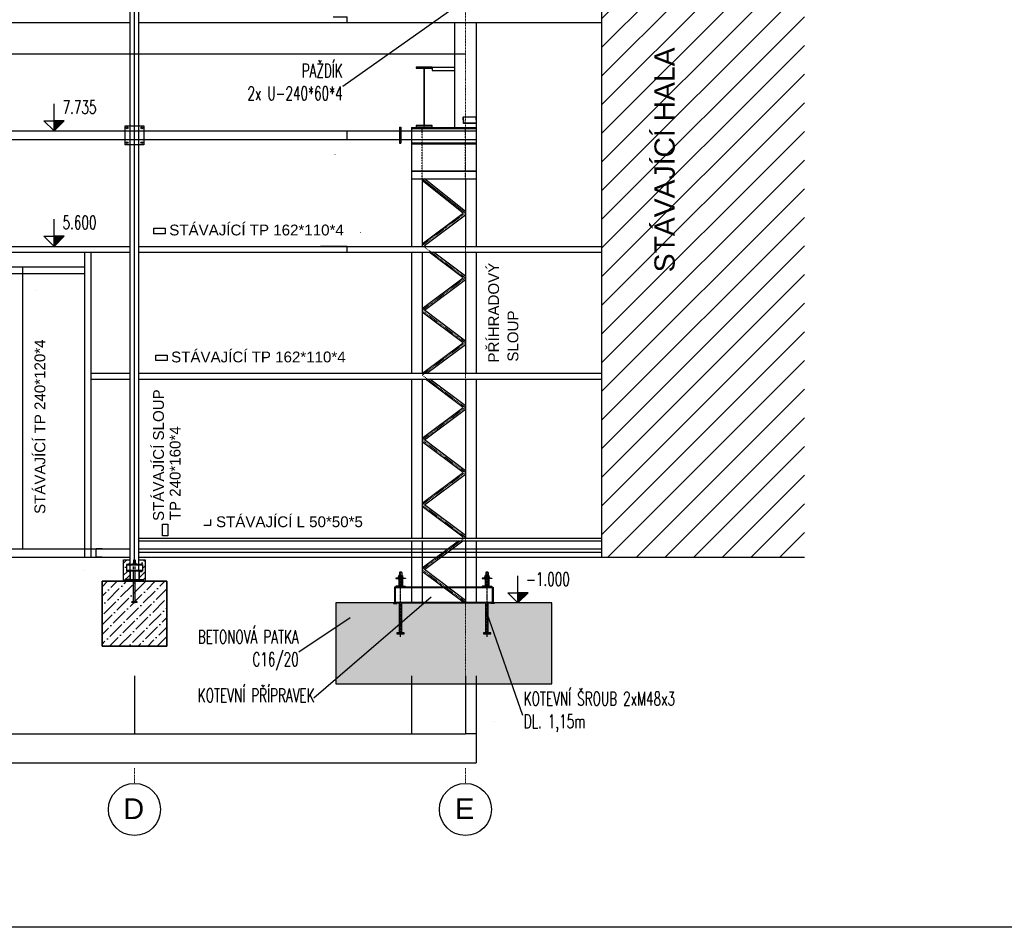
# Model space of a CAD drawing. Header units: millimetres. Extents: x -1190408159 to 361788912, y -2544212749 to 93633750.
# Tile 41 of 69: x 221940 to 239797, y -51822 to -35359. Entities that reach past the tile are written whole.
import ezdxf
from ezdxf.enums import TextEntityAlignment as Align

# ---------------------------------------------------------------- set-up
doc = ezdxf.new("R2010")
doc.units = ezdxf.units.MM
doc.header["$PDSIZE"] = -1
for name, pattern in [('ACAD_ISO04W100', [30.5, 24, -3, 0.5, -3]), ('DASHDOT', [25.4, 12.7, -6.35, 0, -6.35]), ('HIDDEN2', [0.1875, 0.125, -0.0625])]:
    doc.linetypes.add(name, pattern=pattern)
for name, color, linetype in [('3_018MM_ČERCHOVANÁ', 3, 'ACAD_ISO04W100'), ('CKTEXTY_MALE', 6, 'Continuous'), ('CSPROFILY_POHLEDY', 7, 'Continuous'), ('KOTY', 3, 'Continuous'), ('KOTY-VYSKA', 7, 'Continuous'), ('POPIS', 7, 'Continuous'), ('SRAFY', 9, 'Continuous'), ('SUMA', 7, 'Continuous'), ('ŠRAFY', 8, 'Continuous')]:
    doc.layers.add(name, color=color, linetype=linetype)
doc.layers.add('OSY', color=4, linetype='DASHDOT', lineweight=18)
doc.styles.add('100', font='romans.shx', dxfattribs={"width": 0.65, "height": 0.25})
doc.styles.add('50', font='romans.shx', dxfattribs={"width": 0.65, "height": 0.125})
doc.styles.add('ARIAL', font='ARIAL.TTF', dxfattribs={"height": 1000})
doc.styles.add('S2_5', font='ROMANS.shx', dxfattribs={"width": 0.65, "height": 2.5})
doc.dimstyles.new('100', dxfattribs={"dimscale": 0.1, "dimtxt": 1, "dimasz": 1, "dimexe": 1, "dimexo": 5, "dimgap": 1, "dimtad": 1, "dimdec": 0, "dimlfac": 1000, "dimrnd": 1, "dimdsep": 46, "dimtxsty": '100', "dimblk": 'lin_kot', "dimcen": 0, "dimclrd": 256, "dimclre": 256, "dimaunit": 2, "dimadec": 3, "dimazin": 0, "dimtfac": 1, "dimtdec": 0, "dimtix": 1, "dimtmove": 2, "dimatfit": 3, "dimldrblk": 'sip_kot', "dimfxl": 1, "dimtvp": 2.5, "dimtolj": 1, "dimtzin": 0, "dimarcsym": 0})

# ---------------------------------------------------------------- blocks, each defined once
blk = doc.blocks.new('Hex Nut ½ in. -side')
for p, q in [((0, -0.32), (0, 0.32)), ((0.03, 0.22), (0.42, 0.22)), ((0.45, 0.32), (0.45, -0.32)), ((0.03, -0.22), (0.42, -0.22))]:
    blk.add_line(p, q)
for points in [[(0.03, 0.43), (0.42, 0.43)], [(0.42, -0.43), (0.03, -0.43)]]:
    blk.add_lwpolyline(points)
for centre, radius, start, end in [((0.21, 0.32), 0.21, 149.0201, 210.9799), ((0.8, 0), 0.796, 164.2217, 195.7782), ((0.24, 0.32), 0.21, 329.0201, 30.9799), ((-0.35, 0), 0.796, 344.2218, 15.7782), ((0.21, -0.32), 0.21, 149.0201, 210.9799), ((0.24, -0.32), 0.21, 329.0201, 30.9799)]:
    blk.add_arc(centre, radius, start, end)
blk = doc.blocks.new('lin_kot')
at = {"linetype": 'Continuous'}
for q in [(-1, 0), (1, 0)]:
    blk.add_line((0, 0), q, dxfattribs=at)
for points in [[(0, 0), (-1, -1)], [(0, 0), (1, 1)]]:
    blk.add_lwpolyline(points, dxfattribs=at)
blk = doc.blocks.new('*D1382')
at = {"layer": 'Defpoints', "color": 0, "lineweight": 80, "transparency": 16777216}
for p in [(223325, -44958), (223433, -44958), (223433, -45105)]:
    blk.add_point(p, dxfattribs=at)
at = {"layer": 'KOTY', "lineweight": -2, "transparency": 16777216}
for p, q in [((223433, -44958), (223325, -44958)), ((223325, -45105), (223325, -44958)), ((223433, -45105), (223325, -45105))]:
    blk.add_line(p, q, dxfattribs=at)
at = {"layer": 'KOTY', "lineweight": -2, "transparency": 16777216, "xscale": 0.1, "yscale": 0.1, "zscale": 0.1}
for p, rotation in [((223325, -44958), 90), ((223325, -45105), 270)]:
    blk.add_blockref('lin_kot', p, dxfattribs=dict(at, rotation=rotation))
at = {"layer": 'KOTY', "color": 0, "transparency": 16777216, "insert": (223123, -45352), "char_height": 0.25, "attachment_point": 5, "rotation": 90, "style": '100'}
blk.add_mtext('\\A1;147000', dxfattribs=at)
blk = doc.blocks.new('sip_kot')
at = {"linetype": 'Continuous'}
blk.add_lwpolyline([(0, 0, 0, 0.7, 0), (-3, 0, 0.7, 0.7, 0)], format="xyseb", dxfattribs=at)
blk = doc.blocks.new('vys_kota')
at = {"linetype": 'Continuous'}
for p, q in [((0, 0), (0, 5.01)), ((0, 0), (-1.88, 1.88)), ((-1.88, 1.88), (0, 1.88)), ((1.88, 1.88), (0, 1.88)), ((0, 0), (1.88, 1.88))]:
    blk.add_line(p, q, dxfattribs=at)
for points in [[(0, 1.88), (0, 0), (1.88, 1.88)], [(0, 0), (1.88, 1.88), (0, 1.88), (0, 0)]]:
    blk.add_solid(points, dxfattribs=at)
at = {"color": 7, "linetype": 'Continuous', "style": 'S2_5', "width": 0.65}
blk.add_attdef('VYSKA', (1.57, 3.17), '', height=2.5, dxfattribs=at)
blk = doc.blocks.new('*D1398')
at = {"layer": 'Defpoints', "color": 0, "lineweight": 80, "transparency": 16777216}
for p in [(206259, -35978), (230024, -35978), (230024, -35978)]:
    blk.add_point(p, dxfattribs=at)
at = {"layer": 'KOTY', "lineweight": -2, "transparency": 16777216}
for p, q in [((206259, -35978), (206259, -35978)), ((206259, -35978), (230023, -35978)), ((230024, -35978), (230024, -35978))]:
    blk.add_line(p, q, dxfattribs=at)
at = {"layer": 'KOTY', "lineweight": -2, "transparency": 16777216, "xscale": 0.1, "yscale": 0.1, "zscale": 0.1, "rotation": 180}
blk.add_blockref('lin_kot', (206259, -35978), dxfattribs=at)
at = {"layer": 'KOTY', "lineweight": -2, "transparency": 16777216, "xscale": 0.1, "yscale": 0.1, "zscale": 0.1}
blk.add_blockref('lin_kot', (230024, -35978), dxfattribs=at)
at = {"layer": 'KOTY', "color": 0, "transparency": 16777216, "insert": (217635, -35758), "char_height": 0.25, "attachment_point": 5, "style": '100'}
blk.add_mtext('\\A1;23765000', dxfattribs=at)
blk = doc.blocks.new('*D1399')
at = {"layer": 'Defpoints', "color": 0, "lineweight": 80, "transparency": 16777216}
for p in [(206063, -47664), (230220, -47664), (230220, -48839)]:
    blk.add_point(p, dxfattribs=at)
at = {"layer": 'KOTY', "lineweight": -2, "transparency": 16777216}
for p, q in [((206063, -47665), (206063, -48839)), ((230220, -47665), (230220, -48839)), ((206063, -48839), (230219, -48839))]:
    blk.add_line(p, q, dxfattribs=at)
at = {"layer": 'KOTY', "lineweight": -2, "transparency": 16777216, "xscale": 0.1, "yscale": 0.1, "zscale": 0.1, "rotation": 180}
blk.add_blockref('lin_kot', (206063, -48839), dxfattribs=at)
at = {"layer": 'KOTY', "lineweight": -2, "transparency": 16777216, "xscale": 0.1, "yscale": 0.1, "zscale": 0.1}
blk.add_blockref('lin_kot', (230220, -48839), dxfattribs=at)
at = {"layer": 'KOTY', "color": 0, "transparency": 16777216, "insert": (218141, -48838), "char_height": 0.25, "attachment_point": 5, "style": '100'}
blk.add_mtext('\\A1;24157000', dxfattribs=at)
blk = doc.blocks.new('*D1400')
at = {"layer": 'Defpoints', "color": 0, "lineweight": 80, "transparency": 16777216}
for p in [(230024, -47259), (230220, -47259), (230024, -48312)]:
    blk.add_point(p, dxfattribs=at)
at = {"layer": 'KOTY', "lineweight": -2, "transparency": 16777216}
for p, q in [((230024, -47259), (230024, -48312)), ((230220, -47259), (230220, -48312)), ((230219, -48312), (230024, -48312))]:
    blk.add_line(p, q, dxfattribs=at)
at = {"layer": 'KOTY', "lineweight": -2, "transparency": 16777216, "xscale": 0.1, "yscale": 0.1, "zscale": 0.1, "rotation": 180}
blk.add_blockref('lin_kot', (230024, -48312), dxfattribs=at)
at = {"layer": 'KOTY', "lineweight": -2, "transparency": 16777216, "xscale": 0.1, "yscale": 0.1, "zscale": 0.1}
blk.add_blockref('lin_kot', (230220, -48312), dxfattribs=at)
at = {"layer": 'KOTY', "color": 0, "transparency": 16777216, "insert": (230552, -48080), "char_height": 0.25, "attachment_point": 5, "style": '100'}
blk.add_mtext('\\A1;196000', dxfattribs=at)
blk = doc.blocks.new('*D1405')
at = {"layer": 'Defpoints', "color": 0, "lineweight": 80, "transparency": 16777216}
for p in [(221996, -39960), (221996, -39960), (221996, -44958)]:
    blk.add_point(p, dxfattribs=at)
at = {"layer": 'KOTY', "lineweight": -2, "transparency": 16777216}
for p, q in [((221995, -39960), (221996, -39960)), ((221996, -44958), (221996, -39960)), ((221995, -44958), (221996, -44958))]:
    blk.add_line(p, q, dxfattribs=at)
at = {"layer": 'KOTY', "lineweight": -2, "transparency": 16777216, "xscale": 0.1, "yscale": 0.1, "zscale": 0.1}
for p, rotation in [((221996, -39960), 90), ((221996, -44958), 270)]:
    blk.add_blockref('lin_kot', p, dxfattribs=dict(at, rotation=rotation))
at = {"layer": 'KOTY', "color": 0, "transparency": 16777216, "insert": (221996, -42459), "char_height": 0.25, "attachment_point": 5, "rotation": 90, "style": '100'}
blk.add_mtext('\\A1;4998000', dxfattribs=at)
blk = doc.blocks.new('*D1406')
at = {"layer": 'Defpoints', "color": 0, "lineweight": 80, "transparency": 16777216}
for p in [(221516, -39843), (221996, -39843), (221996, -39960)]:
    blk.add_point(p, dxfattribs=at)
at = {"layer": 'KOTY', "lineweight": -2, "transparency": 16777216}
for p, q in [((221516, -39843), (221996, -39843)), ((221995, -39960), (221996, -39960)), ((221996, -39960), (221996, -39843))]:
    blk.add_line(p, q, dxfattribs=at)
at = {"layer": 'KOTY', "lineweight": -2, "transparency": 16777216, "xscale": 0.1, "yscale": 0.1, "zscale": 0.1}
for p, rotation in [((221996, -39843), 90), ((221996, -39960), 270)]:
    blk.add_blockref('lin_kot', p, dxfattribs=dict(at, rotation=rotation))
at = {"layer": 'KOTY', "color": 0, "transparency": 16777216, "insert": (222244, -40271), "char_height": 0.25, "attachment_point": 5, "rotation": 90, "style": '100'}
blk.add_mtext('\\A1;117600', dxfattribs=at)
blk = doc.blocks.new('*D1407')
at = {"layer": 'Defpoints', "color": 0, "lineweight": 80, "transparency": 16777216}
for p in [(227396, -39470), (227396, -39578), (227876, -39470)]:
    blk.add_point(p, dxfattribs=at)
at = {"layer": 'KOTY', "lineweight": -2, "transparency": 16777216}
for p, q in [((227396, -39470), (227876, -39470)), ((227396, -39578), (227876, -39578)), ((227876, -39578), (227876, -39470))]:
    blk.add_line(p, q, dxfattribs=at)
at = {"layer": 'KOTY', "lineweight": -2, "transparency": 16777216, "xscale": 0.1, "yscale": 0.1, "zscale": 0.1}
for p, rotation in [((227876, -39470), 90), ((227876, -39578), 270)]:
    blk.add_blockref('lin_kot', p, dxfattribs=dict(at, rotation=rotation))
at = {"layer": 'KOTY', "color": 0, "transparency": 16777216, "insert": (228122, -39222), "char_height": 0.25, "attachment_point": 5, "rotation": 90, "style": '100'}
blk.add_mtext('\\A1;107800', dxfattribs=at)
blk = doc.blocks.new('*D1408')
at = {"layer": 'Defpoints', "color": 0, "lineweight": 80, "transparency": 16777216}
for p in [(227625, -37378), (227876, -37378), (227625, -37535)]:
    blk.add_point(p, dxfattribs=at)
at = {"layer": 'KOTY', "lineweight": -2, "transparency": 16777216}
for p, q in [((227626, -37378), (227876, -37378)), ((227876, -37535), (227876, -37378)), ((227626, -37535), (227876, -37535))]:
    blk.add_line(p, q, dxfattribs=at)
at = {"layer": 'KOTY', "lineweight": -2, "transparency": 16777216, "xscale": 0.1, "yscale": 0.1, "zscale": 0.1}
for p, rotation in [((227876, -37378), 90), ((227876, -37535), 270)]:
    blk.add_blockref('lin_kot', p, dxfattribs=dict(at, rotation=rotation))
at = {"layer": 'KOTY', "color": 0, "transparency": 16777216, "insert": (227658, -37802), "char_height": 0.25, "attachment_point": 5, "rotation": 90, "style": '100'}
blk.add_mtext('\\A1;156800', dxfattribs=at)
blk = doc.blocks.new('*D1409')
at = {"layer": 'Defpoints', "color": 0, "lineweight": 80, "transparency": 16777216}
for p in [(227625, -35305), (227876, -35305), (227625, -35413)]:
    blk.add_point(p, dxfattribs=at)
at = {"layer": 'KOTY', "lineweight": -2, "transparency": 16777216}
for p, q in [((227626, -35305), (227876, -35305)), ((227876, -35413), (227876, -35305)), ((227626, -35413), (227876, -35413))]:
    blk.add_line(p, q, dxfattribs=at)
at = {"layer": 'KOTY', "lineweight": -2, "transparency": 16777216, "xscale": 0.1, "yscale": 0.1, "zscale": 0.1}
for p, rotation in [((227876, -35305), 90), ((227876, -35413), 270)]:
    blk.add_blockref('lin_kot', p, dxfattribs=dict(at, rotation=rotation))
at = {"layer": 'KOTY', "color": 0, "transparency": 16777216, "insert": (228109, -35035), "char_height": 0.25, "attachment_point": 5, "rotation": 90, "style": '100'}
blk.add_mtext('\\A1;107800', dxfattribs=at)
blk = doc.blocks.new('*D1413')
at = {"layer": 'Defpoints', "color": 0, "lineweight": 80, "transparency": 16777216}
for p in [(218141, -47259), (224021, -47259), (224021, -48312)]:
    blk.add_point(p, dxfattribs=at)
at = {"layer": 'KOTY', "lineweight": -2, "transparency": 16777216}
for p, q in [((218141, -47259), (218141, -48312)), ((224021, -47259), (224021, -48312)), ((218141, -48312), (224021, -48312))]:
    blk.add_line(p, q, dxfattribs=at)
at = {"layer": 'KOTY', "lineweight": -2, "transparency": 16777216, "xscale": 0.1, "yscale": 0.1, "zscale": 0.1, "rotation": 180}
blk.add_blockref('lin_kot', (218141, -48312), dxfattribs=at)
at = {"layer": 'KOTY', "lineweight": -2, "transparency": 16777216, "xscale": 0.1, "yscale": 0.1, "zscale": 0.1}
blk.add_blockref('lin_kot', (224021, -48312), dxfattribs=at)
at = {"layer": 'KOTY', "color": 0, "transparency": 16777216, "insert": (221081, -48311), "char_height": 0.25, "attachment_point": 5, "style": '100'}
blk.add_mtext('\\A1;5880000', dxfattribs=at)
blk = doc.blocks.new('*D1414')
at = {"layer": 'Defpoints', "color": 0, "lineweight": 80, "transparency": 16777216}
for p in [(224021, -47259), (229044, -47259), (229044, -48312)]:
    blk.add_point(p, dxfattribs=at)
at = {"layer": 'KOTY', "lineweight": -2, "transparency": 16777216}
for p, q in [((224021, -47259), (224021, -48312)), ((229044, -47259), (229044, -48312)), ((224021, -48312), (229043, -48312))]:
    blk.add_line(p, q, dxfattribs=at)
at = {"layer": 'KOTY', "lineweight": -2, "transparency": 16777216, "xscale": 0.1, "yscale": 0.1, "zscale": 0.1, "rotation": 180}
blk.add_blockref('lin_kot', (224021, -48312), dxfattribs=at)
at = {"layer": 'KOTY', "lineweight": -2, "transparency": 16777216, "xscale": 0.1, "yscale": 0.1, "zscale": 0.1}
blk.add_blockref('lin_kot', (229044, -48312), dxfattribs=at)
at = {"layer": 'KOTY', "color": 0, "transparency": 16777216, "insert": (226532, -48311), "char_height": 0.25, "attachment_point": 5, "style": '100'}
blk.add_mtext('\\A1;5022500', dxfattribs=at)
blk = doc.blocks.new('*D1415')
at = {"layer": 'Defpoints', "color": 0, "lineweight": 80, "transparency": 16777216}
for p in [(229044, -47259), (230024, -47259), (230024, -48312)]:
    blk.add_point(p, dxfattribs=at)
at = {"layer": 'KOTY', "lineweight": -2, "transparency": 16777216}
for p, q in [((229044, -47259), (229044, -48312)), ((230024, -47259), (230024, -48312)), ((229044, -48312), (230023, -48312))]:
    blk.add_line(p, q, dxfattribs=at)
at = {"layer": 'KOTY', "lineweight": -2, "transparency": 16777216, "xscale": 0.1, "yscale": 0.1, "zscale": 0.1, "rotation": 180}
blk.add_blockref('lin_kot', (229044, -48312), dxfattribs=at)
at = {"layer": 'KOTY', "lineweight": -2, "transparency": 16777216, "xscale": 0.1, "yscale": 0.1, "zscale": 0.1}
blk.add_blockref('lin_kot', (230024, -48312), dxfattribs=at)
at = {"layer": 'KOTY', "color": 0, "transparency": 16777216, "insert": (229534, -48311), "char_height": 0.25, "attachment_point": 5, "style": '100'}
blk.add_mtext('\\A1;980000', dxfattribs=at)
blk = doc.blocks.new('A$C7C5A5B29')
at = {"layer": 'SUMA'}
for p, q in [((0.111, 0), (-0.111, 0)), ((-0.12, -0.06), (-0.12, -0.009)), ((-0.116, -0.06), (-0.12, -0.06)), ((-0.116, -0.06), (-0.116, -0.009)), ((0.111, -0.004), (-0.111, -0.004)), ((0.116, -0.06), (0.116, -0.009)), ((0.12, -0.06), (0.116, -0.06)), ((0.12, -0.06), (0.12, -0.009))]:
    blk.add_line(p, q, dxfattribs=at)
for centre, radius, start, end in [((-0.111, -0.009), 0.009, 90, 180), ((0.111, -0.009), 0.009, 0, 90), ((-0.111, -0.009), 0.005, 90, 180), ((0.111, -0.009), 0.005, 0, 90)]:
    blk.add_arc(centre, radius, start, end, dxfattribs=at)

msp = doc.modelspace()

# ---------------------------------------------------------------- hatches: boundary and pattern name
at = {"layer": 'KOTY'}
h = msp.add_hatch(dxfattribs=at)
h.set_pattern_fill('ANSI31', color=8, scale=2940, style=0)
h.set_pattern_definition([(45, (202019.9, -5010.6), (-259.8617, 259.8617), [])])
h.paths.add_polyline_path([(232493.15375, -30548.33548), (236170.19866, -30361.20653), (236170.19866, -45105.18039), (232493.15375, -45105.18039)])
h.paths.add_polyline_path([(233199.52222, -32233.03298), (235976.18888, -32233.03298), (235976.18888, -33463.86632), (233199.52222, -33463.86632)], flags=24)
h.paths.add_polyline_path([(230903.24149, -33370.57797), (233361.40816, -33370.57797), (233361.40816, -34216.4113), (230903.24149, -34216.4113)], flags=9)
h.paths.add_polyline_path([(233941.83847, -40059.03009), (233941.83847, -35745.16668), (233242.05931, -35745.16668), (233242.05931, -40059.03009)], flags=24)
at = {"layer": 'ŠRAFY'}
h = msp.add_hatch(dxfattribs=at)
h.set_pattern_fill('ANSI35', color=8, scale=24.5, style=0)
h.set_pattern_definition([(45, (130598.67, -107638.57), (-110.00814, 110.00814), []), (45, (130708.67, -107638.57), (-110.00814, 110.00814), [194.46875, -38.89375, 0, -38.89375])])
h.paths.add_polyline_path([(224217.0538, -45154.18039), (224099.45384, -45154.18039), (224099.45386, -45242.38039), (224168.0538, -45242.38039), (224168.0538, -45359.98039), (224162.1738, -45359.98039), (224162.1738, -45361.97228, -0.3853135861), (224159.08509, -45365.38526), (224111.85493, -45370.10827, 0.3853135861), (224104.3538, -45378.39693), (224104.3538, -45498.36384, 0.3853135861), (224111.85493, -45506.6525), (224159.08509, -45511.37552, -0.3853135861), (224162.1738, -45514.78849), (224162.1738, -45516.78039), (224176.8738, -45516.78039), (224177.8538, -45516.78039), (224177.8538, -45526.58039), (224021.0538, -45526.58039), (224021.0538, -45546.18039), (224217.0538, -45546.18039)])
h.paths.add_polyline_path([(223942.65384, -45154.18039), (223825.0538, -45154.18039), (223825.0538, -45546.18039), (224021.0538, -45546.18039), (224021.0538, -45526.58039), (223864.2538, -45526.58039), (223864.2538, -45516.78039), (223879.9338, -45516.78039), (223879.9338, -45514.78849, -0.3853135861), (223883.0225, -45511.37552), (223930.25266, -45506.6525, 0.3853135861), (223937.7538, -45498.36384), (223937.7538, -45378.39693, 0.3853135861), (223930.25266, -45370.10827), (223883.0225, -45365.38526, -0.3853135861), (223879.9338, -45361.97228), (223879.9338, -45359.98039), (223874.0538, -45359.98039), (223874.0538, -45242.38039), (223942.65386, -45242.38039)])
h = msp.add_hatch(dxfattribs=at)
h.set_pattern_fill('ANSI36', color=256, scale=980, style=0)
h.set_pattern_definition([(45, (252980.13, -5010.59), (64.96544, 238.2066), [306.25, -61.25, 0, -61.25])])
h.paths.add_polyline_path([(223433.0538, -45546.18039), (224609.0538, -45546.18039), (224609.0538, -46722.18039), (223433.0538, -46722.18039)])
h = msp.add_hatch(dxfattribs=at)
h.set_pattern_fill('ANSI36', color=256, scale=980, style=0)
h.set_pattern_definition([(45, (202019.91, -5010.59), (64.96544, 238.2066), [306.25, -61.25, 0, -61.25])])
h.paths.add_polyline_path([(208610.55375, -47408.18039), (204690.55375, -47408.18039), (204690.55375, -45938.18039), (208610.55375, -45938.18039)])
h.paths.add_polyline_path([(227671.55375, -47408.18039), (231591.55375, -47408.18039), (231591.55375, -45938.18039), (227671.55375, -45938.18039)])
h.paths.add_polyline_path([(206889.11872, -46485.29331), (208232.53538, -46485.29331), (208232.53538, -47377.79331), (206889.11872, -47377.79331)], flags=24)

# ---------------------------------------------------------------- linework, layer by layer
for p, q in [((232493.15375, -30548.33548), (232493.15375, -45105.18039)), ((223942.65375, -45352.14039), (223942.65375, -31801.84117)), ((224021.05375, -45242.38039), (224021.05375, -31801.84117)), ((224099.45375, -45352.14039), (224099.45375, -31801.84117)), ((218219.45375, -35412.98039), (223942.65375, -35412.98039)), ((224099.45375, -35412.98039), (232493.15375, -35412.98039)), ((229827.55375, -35412.98039), (229827.55375, -37314.18039)), ((230219.55375, -35412.98039), (230219.55375, -39470.18039)), ((228830.2694, -37311.42343), (228849.8694, -37311.42343)), ((229043.55375, -37314.18039), (230219.55375, -37314.18039)), ((229043.55375, -37314.18039), (229043.55375, -39470.18039)), ((206062.55375, -37377.88039), (228830.2694, -37377.88039)), ((228849.8694, -37377.88039), (230219.55375, -37377.88039)), ((206062.55375, -37534.68039), (228830.2694, -37534.68039)), ((228830.2694, -37600.4886), (228849.8694, -37600.4886)), ((228849.8694, -37534.68039), (230219.55375, -37534.68039)), ((229239.55375, -38245.18039), (229239.55375, -39470.18039)), ((230023.55375, -38245.18039), (230023.55375, -39470.18039)), ((218219.45375, -39470.18039), (223942.65375, -39470.18039)), ((218219.45375, -39577.98039), (223942.65375, -39577.98039)), ((223119.45375, -45105.18039), (223119.45375, -39577.98039)), ((223237.05375, -45105.18039), (223237.05375, -39577.98039)), ((224099.45375, -39470.18039), (232493.15375, -39470.18039)), ((224099.45375, -39577.98039), (232493.15375, -39577.98039)), ((229043.55375, -39577.98039), (229043.55375, -41773.18039)), ((229239.55375, -39577.98039), (229239.55375, -41773.18039)), ((230023.55375, -39577.98039), (230023.55375, -41773.18039)), ((230219.55375, -39577.98039), (230219.55375, -41773.18039)), ((218219.45375, -39842.58039), (223119.45375, -39842.58039)), ((218219.45375, -39960.18039), (223119.45375, -39960.18039)), ((223237.05375, -41773.18039), (223942.65375, -41773.18039)), ((224099.45375, -41773.18039), (229822.65375, -41773.18039)), ((228627.05375, -41773.18039), (232493.15375, -41773.18039)), ((223237.05375, -41880.98039), (223942.65375, -41880.98039)), ((224099.45375, -41880.98039), (229822.65375, -41880.98039)), ((228627.05375, -41880.98039), (232493.15375, -41880.98039)), ((229043.55375, -41880.98039), (229043.55375, -44762.18039)), ((229239.55375, -41880.98039), (229239.55375, -44762.18039)), ((230023.55375, -41880.98039), (230023.55375, -44762.18039)), ((230219.55375, -41880.98039), (230219.55375, -44762.18039)), ((224099.45375, -44762.18039), (229822.65375, -44762.18039)), ((224099.45375, -44811.18039), (229822.65375, -44811.18039)), ((228627.05375, -44762.18039), (232493.15375, -44762.18039)), ((228627.05375, -44811.18039), (232493.15375, -44811.18039)), ((229043.55375, -44811.18039), (229043.55375, -45938.18039)), ((229239.55375, -44811.18039), (229239.55375, -45938.18039)), ((230023.55375, -44811.18039), (230023.55375, -45938.18039)), ((230219.55375, -44811.18039), (230219.55375, -45938.18039)), ((218219.45375, -45105.18039), (223942.65375, -45105.18039)), ((224099.45375, -45016.98039), (232493.15375, -45016.98039)), ((224099.45375, -45105.18039), (236170.19866, -45105.18039)), ((229043.55375, -45644.18039), (230219.55375, -45644.18039))]:
    msp.add_line(p, q)
at = {"color": 5}
for p, q in [((218219.45375, -44958.18039), (223942.65375, -44958.18039)), ((224099.45375, -44958.18039), (232493.15375, -44958.18039))]:
    msp.add_line(p, q, dxfattribs=at)
for points in [[(223849.54884, -37284.78039), (224192.54884, -37284.78039), (224192.54884, -37627.78039), (223849.54884, -37627.78039), (223849.54884, -37284.78039)], [(228830.2694, -37311.42343), (228830.2694, -37600.4886)], [(228840.0694, -37311.42343), (228840.0694, -37600.4886)], [(228849.8694, -37311.42343), (228849.8694, -37600.4886)], [(229239.55375, -39423.87539), (229983.43327, -38865.96575), (229239.55375, -38276.44124)], [(230023.55375, -38835.23954), (229278.99962, -38245.18039)], [(229301.29375, -39470.18039), (229280.38709, -39454.50039), (230023.55375, -38897.12539)], [(229239.55375, -40599.87539), (229982.72042, -40042.50039), (229363.36042, -39577.98039)], [(230023.55375, -40011.87539), (229445.02709, -39577.98039)], [(230023.55375, -41187.87539), (229280.38709, -40630.50039), (230023.55375, -40073.12539)], [(229243.14709, -41773.18039), (229982.72042, -41218.50039), (229239.55375, -40661.12539)], [(229324.81375, -41773.18039), (230023.55375, -41249.12539)], [(229239.55375, -42951.87539), (229982.72042, -42394.50039), (229298.02709, -41880.98039)], [(230023.55375, -42363.87539), (229379.69375, -41880.98039)], [(230023.55375, -43539.87539), (229280.38709, -42982.50039), (230023.55375, -42425.12539)], [(229239.55375, -44127.87539), (229982.72042, -43570.50039), (229239.55375, -43013.12539)], [(230023.55375, -44715.87539), (229280.38709, -44158.50039), (230023.55375, -43601.12539)], [(229961.81375, -44762.18039), (229982.72042, -44746.50039), (229239.55375, -44189.12539)], [(229239.55375, -45303.87539), (229896.48042, -44811.18039)], [(230023.55375, -45891.87539), (229280.38709, -45334.50039), (229978.14709, -44811.18039)], [(230003.62709, -45938.18039), (229239.55375, -45365.12539)], [(223433.0538, -45546.18039), (224609.0538, -45546.18039), (224609.0538, -46722.18039), (223433.0538, -46722.18039), (223433.0538, -45546.18039)]]:
    msp.add_lwpolyline(points)
for points in [[(228823.05375, -45487.38039), (228759.35375, -45487.38039), (228759.35375, -45490.14595, 0.391021), (228764.31353, -45495.51929), (228802.17583, -45498.54847, -0.391021), (228815.70375, -45513.20143), (228815.70375, -45618.35935, -0.391021), (228802.17583, -45633.01231), (228764.31353, -45636.04149, 0.391021), (228759.35375, -45641.41483), (228759.35375, -45644.18039), (228823.05375, -45644.18039)], [(228872.05375, -45487.38039), (228935.75375, -45487.38039), (228935.75375, -45490.14595, -0.391021), (228930.79397, -45495.51929), (228892.93167, -45498.54847, 0.391021), (228879.40375, -45513.20143), (228879.40375, -45618.35935, 0.391021), (228892.93167, -45633.01231), (228930.79397, -45636.04149, -0.391021), (228935.75375, -45641.41483), (228935.75375, -45644.18039), (228872.05375, -45644.18039)], [(230391.05375, -45487.38039), (230327.35375, -45487.38039), (230327.35375, -45490.14595, 0.391021), (230332.31353, -45495.51929), (230370.17583, -45498.54847, -0.391021), (230383.70375, -45513.20143), (230383.70375, -45618.35935, -0.391021), (230370.17583, -45633.01231), (230332.31353, -45636.04149, 0.391021), (230327.35375, -45641.41483), (230327.35375, -45644.18039), (230391.05375, -45644.18039)], [(230440.05375, -45487.38039), (230503.75375, -45487.38039), (230503.75375, -45490.14595, -0.391021), (230498.79397, -45495.51929), (230460.93167, -45498.54847, 0.391021), (230447.40375, -45513.20143), (230447.40375, -45618.35935, 0.391021), (230460.93167, -45633.01231), (230498.79397, -45636.04149, -0.391021), (230503.75375, -45641.41483), (230503.75375, -45644.18039), (230440.05375, -45644.18039)]]:
    msp.add_lwpolyline(points, format="xyb", close=True)
for centre in [(223887.46411, -37322.69566), (224154.63357, -37322.69566), (223887.46411, -37589.86511), (224154.63357, -37589.86511)]:
    msp.add_circle(centre, 16.80536)
at = {"layer": '3_018MM_ČERCHOVANÁ', "ltscale": 2}
for p, q in [((228847.55375, -46555.98256), (228847.55375, -45379.58039)), ((230415.55375, -46555.98256), (230415.55375, -45379.58039))]:
    msp.add_line(p, q, dxfattribs=at)
at = {"layer": 'CKTEXTY_MALE', "color": 7}
for centre in [(224021.05375, -49683.46731), (230023.55375, -49683.46731)]:
    msp.add_circle(centre, 472.00082, dxfattribs=at)
at = {"layer": 'CSPROFILY_POHLEDY'}
for p, q in [((229043.55375, -37314.18039), (230219.55375, -37314.18039)), ((229043.55375, -37314.18039), (229043.55375, -37608.18039)), ((230219.55375, -37314.18039), (230219.55375, -37608.18039)), ((229043.55375, -37329.86039), (230219.55375, -37329.86039)), ((229043.55375, -37592.50039), (230219.55375, -37592.50039)), ((229043.55375, -37608.18039), (230219.55375, -37608.18039)), ((229043.55375, -38098.18039), (230219.55375, -38098.18039)), ((229043.55375, -38107.98039), (230219.55375, -38107.98039)), ((229043.55375, -38245.18039), (230219.55375, -38245.18039)), ((228737.79375, -45659.86039), (230513.55375, -45659.86039)), ((228749.55375, -45644.18039), (230513.55375, -45644.18039)), ((228749.55375, -45644.18039), (228749.55375, -45938.18039)), ((230513.55375, -45644.18039), (230513.55375, -45938.18039)), ((228749.55375, -45922.50039), (230513.55375, -45922.50039)), ((228749.55375, -45938.18039), (230513.55375, -45938.18039))]:
    msp.add_line(p, q, dxfattribs=at)
at = {"layer": 'CSPROFILY_POHLEDY', "linetype": 'HIDDEN2'}
for p, q in [((229239.55375, -38245.18039), (229239.55375, -37329.86039)), ((230023.55375, -38245.18039), (230023.55375, -37329.86039))]:
    msp.add_line(p, q, dxfattribs=at)
at = {"layer": 'KOTY'}
for p, q in [((229422.67946, -36221.73928), (229827.55375, -36221.73928)), ((229422.67946, -36241.33928), (229422.67946, -36280.53928)), ((229422.67946, -36280.53928), (229827.55375, -36280.53928))]:
    msp.add_line(p, q, dxfattribs=at)
at = {"layer": 'KOTY', "color": 5}
msp.add_lwpolyline([(197334.27297, -25311.48867), (294147.89391, -25311.48867), (294147.89391, -51821.74552), (197334.27297, -51821.74552)], close=True, dxfattribs=at)
at = {"layer": 'KOTY', "color": 2}
for points in [[(224372.31597, -39142.91379), (224579.83714, -39142.91379), (224579.83714, -39240.50923), (224372.31597, -39240.50923)], [(224406.28857, -41445.91379), (224613.80975, -41445.91379), (224613.80975, -41543.50923), (224406.28857, -41543.50923)], [(224531.53463, -44719.1218), (224531.53463, -44511.60062), (224629.13008, -44511.60062), (224629.13008, -44719.1218)]]:
    msp.add_lwpolyline(points, close=True, dxfattribs=at)
msp.add_lwpolyline([(225399.80316, -44422.57232), (225399.80316, -44532.14973), (225280.54809, -44532.14973)], dxfattribs=at)
at = {"layer": 'OSY', "ltscale": 0.3}
msp.add_line((230023.55375, -32054.03039), (230023.55375, -47665.57983), dxfattribs=at)
at = {"layer": 'OSY'}
for p, q in [((224021.05375, -48932.18335), (224021.05375, -49211.46649)), ((230023.55375, -48932.18335), (230023.55375, -49211.46649))]:
    msp.add_line(p, q, dxfattribs=at)
at = {"layer": 'OSY', "ltscale": 0.3}
msp.add_lwpolyline([(230023.55375, -45922.50039), (229239.55375, -45334.50039), (230023.55375, -44746.50039), (229239.55375, -44158.50039), (230023.55375, -43570.50039), (229239.55375, -42982.50039), (230023.55375, -42394.50039), (229239.55375, -41806.50039), (230023.55375, -41218.50039), (229239.55375, -40630.50039), (230023.55375, -40042.50039), (229239.55375, -39454.50039), (230023.55375, -38866.50039), (229239.55375, -38245.18039)], dxfattribs=at)
at = {"layer": 'SRAFY'}
for points in [[(229128.67946, -36241.33928), (229422.67946, -36241.33928), (229422.67946, -36221.73928), (229128.67946, -36221.73928)], [(229270.77946, -37280.13928), (229280.57946, -37280.13928), (229280.57946, -36241.33928), (229270.77946, -36241.33928)], [(229128.67946, -37299.73928), (229422.67946, -37299.73928), (229422.67946, -37280.13928), (229128.67946, -37280.13928)]]:
    msp.add_lwpolyline(points, close=True, dxfattribs=at)
at = {"layer": 'SUMA'}
for p, q in [((224013.2138, -45154.18039), (224006.3538, -45161.04039)), ((224006.3538, -45161.04039), (224006.3538, -45212.98039)), ((224035.7538, -45161.04039), (224006.3538, -45161.04039)), ((224028.8938, -45154.18039), (224013.2138, -45154.18039)), ((224028.8938, -45154.18039), (224035.7538, -45161.04039)), ((224035.7538, -45161.04039), (224035.7538, -45212.98039)), ((224168.0538, -45242.38039), (223874.0538, -45242.38039)), ((223874.0538, -45242.38039), (223874.0538, -45359.98039)), ((224168.0538, -45250.22039), (223874.0538, -45250.22039)), ((224168.0538, -45352.14039), (223874.0538, -45352.14039)), ((223993.6138, -45238.46039), (224021.0538, -45238.46039)), ((223993.6138, -45238.46039), (223993.6138, -45242.38039)), ((223999.9838, -45212.98039), (223995.0838, -45214.94039)), ((223995.0838, -45214.94039), (223995.0838, -45225.72039)), ((223995.0838, -45236.50039), (223995.0838, -45225.72039)), ((223999.9838, -45238.46039), (223995.0838, -45236.50039)), ((224003.1688, -45212.98039), (223999.9838, -45212.98039)), ((224003.1688, -45238.46039), (223999.9838, -45238.46039)), ((224003.1688, -45212.98039), (224008.0688, -45214.94039)), ((224012.9688, -45212.98039), (224003.1688, -45212.98039)), ((224003.1688, -45238.46039), (224008.0688, -45236.50039)), ((224012.9688, -45238.46039), (224003.1688, -45238.46039)), ((224035.7538, -45242.38039), (224006.3538, -45242.38039)), ((224035.7538, -45242.38039), (224006.3538, -45242.38039)), ((224035.7538, -45242.38039), (224006.3538, -45242.38039)), ((224006.3538, -45326.04221), (224006.3538, -45275.19362)), ((224012.9688, -45212.98039), (224008.0688, -45214.94039)), ((224008.0688, -45214.94039), (224008.0688, -45225.72039)), ((224008.0688, -45236.50039), (224008.0688, -45225.72039)), ((224012.9688, -45238.46039), (224008.0688, -45236.50039)), ((224029.1388, -45212.98039), (224012.9688, -45212.98039)), ((224029.1388, -45238.46039), (224012.9688, -45238.46039)), ((224048.4938, -45238.46039), (224021.0538, -45238.46039)), ((224038.9388, -45212.98039), (224029.1388, -45212.98039)), ((224029.1388, -45212.98039), (224034.0388, -45214.94039)), ((224029.1388, -45238.46039), (224034.0388, -45236.50039)), ((224038.9388, -45238.46039), (224029.1388, -45238.46039)), ((224038.9388, -45212.98039), (224034.0388, -45214.94039)), ((224034.0388, -45214.94039), (224034.0388, -45225.72039)), ((224034.0388, -45236.50039), (224034.0388, -45225.72039)), ((224038.9388, -45238.46039), (224034.0388, -45236.50039)), ((224035.7538, -45326.04221), (224035.7538, -45275.19362)), ((224042.1238, -45212.98039), (224038.9388, -45212.98039)), ((224042.1238, -45238.46039), (224038.9388, -45238.46039)), ((224042.1238, -45212.98039), (224047.0238, -45214.94039)), ((224042.1238, -45238.46039), (224047.0238, -45236.50039)), ((224047.0238, -45214.94039), (224047.0238, -45225.72039)), ((224047.0238, -45236.50039), (224047.0238, -45225.72039)), ((224048.4938, -45238.46039), (224048.4938, -45242.38039)), ((224168.0538, -45242.38039), (224168.0538, -45359.98039)), ((224177.8538, -45516.78039), (223864.2538, -45516.78039)), ((223864.2538, -45516.78039), (223864.2538, -45526.58039)), ((224177.8538, -45526.58039), (223864.2538, -45526.58039)), ((223927.9538, -45516.78039), (223865.2338, -45516.78039)), ((224168.0538, -45359.98039), (223874.0538, -45359.98039)), ((223942.6538, -45359.98039), (223879.9338, -45359.98039)), ((223879.9338, -45359.98039), (223879.9338, -45361.97228)), ((223879.9338, -45516.78039), (223879.9338, -45514.78849)), ((223930.25266, -45370.10827), (223883.0225, -45365.38526)), ((223930.25266, -45506.6525), (223883.0225, -45511.37552)), ((224133.7538, -45359.98039), (223908.3538, -45359.98039)), ((223937.7538, -45378.39693), (223937.7538, -45498.36384)), ((223942.6538, -45359.98039), (223942.6538, -45516.78039)), ((223942.6538, -45359.98039), (223942.6538, -45516.78039)), ((224006.3538, -45516.78039), (224006.3538, -45359.98039)), ((224006.3538, -45918.58039), (224006.3538, -45526.58039)), ((224035.7538, -45516.78039), (224035.7538, -45359.98039)), ((224035.7538, -45918.58039), (224035.7538, -45526.58039)), ((224099.4538, -45359.98039), (224162.1738, -45359.98039)), ((224099.4538, -45359.98039), (224099.4538, -45516.78039)), ((224099.4538, -45359.98039), (224099.4538, -45516.78039)), ((224104.3538, -45378.39693), (224104.3538, -45498.36384)), ((224111.85493, -45370.10827), (224159.08509, -45365.38526)), ((224111.85493, -45506.6525), (224159.08509, -45511.37552)), ((224114.1538, -45516.78039), (224176.8738, -45516.78039)), ((224162.1738, -45359.98039), (224162.1738, -45361.97228)), ((224162.1738, -45516.78039), (224162.1738, -45514.78849)), ((224177.8538, -45516.78039), (224177.8538, -45526.58039)), ((228833.83375, -45379.58039), (228826.97375, -45386.44039)), ((228868.13375, -45386.44039), (228826.97375, -45386.44039)), ((228826.97375, -45386.44039), (228826.97375, -45439.60067)), ((228826.97375, -45487.38039), (228826.97375, -45644.18039)), ((228861.27375, -45379.58039), (228833.83375, -45379.58039)), ((228861.27375, -45379.58039), (228868.13375, -45386.44039)), ((228868.13375, -45386.44039), (228868.13375, -45439.60067)), ((228868.13375, -45487.38039), (228868.13375, -45644.18039)), ((230401.83375, -45379.58039), (230394.97375, -45386.44039)), ((230436.13375, -45386.44039), (230394.97375, -45386.44039)), ((230394.97375, -45386.44039), (230394.97375, -45439.60067)), ((230394.97375, -45487.38039), (230394.97375, -45644.18039)), ((230429.27375, -45379.58039), (230401.83375, -45379.58039)), ((230429.27375, -45379.58039), (230436.13375, -45386.44039)), ((230436.13375, -45386.44039), (230436.13375, -45439.60067)), ((230436.13375, -45487.38039), (230436.13375, -45644.18039)), ((224068.5838, -45918.58039), (223973.5238, -45918.58039)), ((223973.5238, -45928.38039), (223973.5238, -45918.58039)), ((224068.5838, -45928.38039), (223973.5238, -45928.38039)), ((224006.3538, -45938.18039), (224006.3538, -45928.38039)), ((224035.7538, -45938.18039), (224006.3538, -45938.18039)), ((224035.7538, -45938.18039), (224035.7538, -45928.38039)), ((224068.5838, -45928.38039), (224068.5838, -45918.58039)), ((228826.97375, -46482.08039), (228826.97375, -45938.18039)), ((228868.13375, -46482.08039), (228868.13375, -45938.18039)), ((230394.97375, -46482.08039), (230394.97375, -45938.18039)), ((230436.13375, -46482.08039), (230436.13375, -45938.18039)), ((228826.97375, -46506.58039), (228826.97375, -46496.78039)), ((228868.13375, -46506.58039), (228826.97375, -46506.58039)), ((228868.13375, -46506.58039), (228868.13375, -46496.78039)), ((230394.97375, -46506.58039), (230394.97375, -46496.78039)), ((230436.13375, -46506.58039), (230394.97375, -46506.58039)), ((230436.13375, -46506.58039), (230436.13375, -46496.78039))]:
    msp.add_line(p, q, dxfattribs=at)
msp.add_lwpolyline([(224099.45384, -45154.18039), (224217.0538, -45154.18039), (224217.0538, -45546.18039), (223825.0538, -45546.18039), (223825.0538, -45154.18039), (223942.65384, -45154.18039)], dxfattribs=at)
for points in [[(228798.32239, -45487.38039), (228896.32239, -45487.38039), (228896.32239, -45475.62039), (228798.32239, -45475.62039)], [(230366.32239, -45487.38039), (230464.32239, -45487.38039), (230464.32239, -45475.62039), (230366.32239, -45475.62039)], [(223433.0538, -46722.18039), (224609.0538, -46722.18039), (224609.0538, -45546.18039), (223433.0538, -45546.18039)], [(228737.79375, -45938.18039), (228749.55375, -45938.18039), (228749.55375, -45653.98039), (228737.79375, -45653.98039)], [(230525.31375, -45938.18039), (230513.55375, -45938.18039), (230513.55375, -45653.98039), (230525.31375, -45653.98039)], [(227671.55375, -47408.18039), (231591.55375, -47408.18039), (231591.55375, -45938.18039), (227671.55375, -45938.18039)], [(228720.15375, -45947.98039), (228778.95375, -45947.98039), (228778.95375, -45938.18039), (228720.15375, -45938.18039)], [(230542.95375, -45947.98039), (230484.15375, -45947.98039), (230484.15375, -45938.18039), (230542.95375, -45938.18039)], [(228781.40375, -46496.78039), (228913.70375, -46496.78039), (228913.70375, -46482.08039), (228781.40375, -46482.08039)], [(230349.40375, -46496.78039), (230481.70375, -46496.78039), (230481.70375, -46482.08039), (230349.40375, -46482.08039)]]:
    msp.add_lwpolyline(points, close=True, dxfattribs=at)
for centre, radius, start, end in [((223883.3638, -45361.97228), 3.43, 180, 264.289406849), ((223883.3638, -45514.78849), 3.43, 95.710593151, 180), ((223929.4238, -45378.39693), 8.33, 0, 84.289406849), ((223929.4238, -45498.36384), 8.33, 275.710593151, 0), ((224112.6838, -45378.39693), 8.33, 95.710593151, 180), ((224112.6838, -45498.36384), 8.33, 180, 264.289406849), ((224158.7438, -45361.97228), 3.43, 275.710593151, 0), ((224158.7438, -45514.78849), 3.43, 0, 84.289406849)]:
    msp.add_arc(centre, radius, start, end, dxfattribs=at)

# ---------------------------------------------------------------- block references
at = {"xscale": -980, "yscale": 980, "zscale": 980}
msp.add_blockref('A$C7C5A5B29', (230101.95375, -37118.18039), dxfattribs=at)
at = {"xscale": 980, "yscale": 980, "zscale": 980, "rotation": 179.9999999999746}
msp.add_blockref('A$C7C5A5B29', (230101.95375, -37235.78039), dxfattribs=at)
at = {"layer": 'KOTY-VYSKA', "xscale": 98, "yscale": 98, "zscale": 98}
for p, values in [((222564.18797, -37377.88039), {'VYSKA': '7.735'}), ((222564.18797, -39470.18039), {'VYSKA': '5.600'})]:
    msp.add_blockref('vys_kota', p, dxfattribs=at).add_auto_attribs(values)
at = {"layer": 'KOTY-VYSKA'}
ref = msp.add_blockref('vys_kota', (230976.41282, -45938.18039), dxfattribs=dict(at, xscale=98, yscale=98, zscale=98))
ref.add_attrib('VYSKA', '-1.000', (231124.70322, -45629.1161), dxfattribs={"layer": '0', "color": 7, "linetype": 'Continuous', "height": 245, "style": 'S2_5', "width": 0.65})
at = {"layer": 'SUMA', "xscale": 80.40115999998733, "yscale": 80.40115999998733, "zscale": 80.40115999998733, "rotation": 270}
for p in [(228847.32245, -45439.60025), (230415.32245, -45439.60025)]:
    msp.add_blockref('Hex Nut ½ in. -side', p, dxfattribs=at)

# ---------------------------------------------------------------- texts
at = {"layer": 'CKTEXTY_MALE', "color": 7, "style": 'ARIAL'}
for s, height, p in [('STÁVAJÍCÍ HALA', 367.5, (233635.19155, -37902.09838)), ('PŘÍHRADOVÝ ', 196, (230534.39423, -40634.35146)), ('SLOUP', 196, (230884.86, -41098.02571)), ('STÁVAJÍCÍ TP 240*120*4', 196, (222306.26548, -42741.84145)), ('STÁVAJÍCÍ SLOUP', 196, (224456.90053, -43257.63024)), ('TP 240*160*4', 196, (224758.31436, -43586.6126))]:
    msp.add_text(s, height=height, rotation=90, dxfattribs=at).set_placement(p, align=Align.MIDDLE_CENTER)
for s, p in [('STÁVAJÍCÍ TP 162*110*4', (226235.00367, -39173.87611)), ('STÁVAJÍCÍ TP 162*110*4', (226268.97628, -41476.87611)), ('STÁVAJÍCÍ L 50*50*5', (226832.30206, -44465.87611))]:
    msp.add_text(s, height=196, dxfattribs=at).set_placement(p, align=Align.MIDDLE_CENTER)
at = {"layer": 'CKTEXTY_MALE', "color": 2, "style": 'ARIAL'}
for s, p in [('D', (224007.11085, -49670.98809)), ('E', (230009.61085, -49670.98809))]:
    msp.add_text(s, height=376.32, dxfattribs=at).set_placement(p, align=Align.MIDDLE_CENTER)
at = {"layer": 'POPIS', "char_height": 245, "style": '50'}
for s, insert, attachment_point in [('{\\Fromans.shx|c238;PAŽDÍK\\P2x U-240*60*4}', (227797.25371, -36162.45671), 3), ('{\\Fromans.shx|c238;BETONOVÁ PATKA \\P\\C2;C16/20\\C256;}', (226999.71657, -46430.33713), 3), ('{\\Fromans.shx|c238;KOTEVNÍ PŘÍPRAVEK}', (227285.73784, -47492.10585), 3), ('{\\Fromans.shx|c238;KOTEVNÍ ŠROUB 2xM48x3\\PDL. 1,15m}', (231081.16888, -47553.44762), 1)]:
    msp.add_mtext(s, dxfattribs=dict(at, insert=insert, attachment_point=attachment_point))

# ---------------------------------------------------------------- dimensions: what is measured, and where the dimension line sits
at = {"layer": 'KOTY'}
for base, p1, p2, picture, middle in [((227875.89706, -35305.18039), (227625.04795, -35412.98039), (227625.04795, -35305.18039), '*D1409', (228109.34678, -35034.99673)), ((227875.89706, -37377.88039), (227625.04795, -37534.68039), (227625.04795, -37377.88039), '*D1408', (227658.25737, -37802.28534)), ((227875.89706, -39470.18039), (227395.93242, -39577.98039), (227395.93242, -39470.18039), '*D1407', (228122.27973, -39221.71993)), ((221995.89706, -39842.58039), (221995.89706, -39960.18039), (221515.93242, -39842.58039), '*D1406', (222243.82723, -40270.52158)), ((223325.08455, -44958.18039), (223433.48017, -45105.18039), (223433.48017, -44958.18039), '*D1382', (223123.02875, -45352.10656))]:
    dim = msp.add_linear_dim(base=base, p1=p1, p2=p2, angle=90, dimstyle='100', dxfattribs=at)
    dim.commit()
    dim.dimension.update_dxf_attribs({"geometry": picture, "text_midpoint": middle, "dimtype": 160})
for base, p1, p2, picture, middle in [((230023.55375, -35978.20597), (206258.55375, -35978.20597), (230023.55375, -35978.20597), '*D1398', (217635.45708, -35757.70597)), ((230023.55375, -48311.63386), (230219.55375, -47258.67047), (230023.55375, -47258.67047), '*D1400', (230551.96891, -48080.2714))]:
    dim = msp.add_linear_dim(base=base, p1=p1, p2=p2, dimstyle='100', dxfattribs=at)
    dim.commit()
    dim.dimension.update_dxf_attribs({"geometry": picture, "text_midpoint": middle, "dimtype": 160})
dim = msp.add_linear_dim(base=(221995.89706, -39960.18039), p1=(221995.89706, -44958.18039), p2=(221995.89706, -39960.18039), angle=90, dimstyle='100', dxfattribs=at)
dim.commit()
dim.dimension.update_dxf_attribs({"geometry": '*D1405', "text_midpoint": (221995.67206, -42459.18039)})
for base, p1, p2, picture, middle in [((224021.0538, -48311.63386), (218141.05375, -47258.67047), (224021.0538, -47258.67047), '*D1413', (221081.05377, -48311.40886)), ((229043.55375, -48311.63386), (224021.0538, -47258.67047), (229043.55375, -47258.67047), '*D1414', (226532.30377, -48311.40886)), ((230023.55375, -48311.63386), (229043.55375, -47258.67047), (230023.55375, -47258.67047), '*D1415', (229533.55375, -48311.40886))]:
    dim = msp.add_linear_dim(base=base, p1=p1, p2=p2, dimstyle='100', override={"dimzin": 0}, dxfattribs=at)
    dim.commit()
    dim.dimension.update_dxf_attribs({"geometry": picture, "text_midpoint": middle})
dim = msp.add_linear_dim(base=(230219.55375, -48838.56632), p1=(206062.55375, -47664.40928), p2=(230219.55375, -47664.40928), dimstyle='100', dxfattribs=at)
dim.commit()
dim.dimension.update_dxf_attribs({"geometry": '*D1399', "text_midpoint": (218141.05375, -48838.34132)})

# ---------------------------------------------------------------- leaders
at = {"layer": 'POPIS', "annotation_type": 0, "has_hookline": 1}
for points, hookline_direction, text_width in [([(230107.52023, -34936.21608), (227797.45371, -36573.40328), (227797.35371, -36573.40328)], 1, 1918.58333), ([(229401.29602, -45835.79985), (227274.21075, -47665.03776), (227274.11075, -47665.03776)], 1, 2335.66667), ([(227933.41152, -46210.83843), (227004.57024, -46832.2055), (227004.47024, -46832.2055)], 1, 2032.33333), ([(230411.66157, -46122.15252), (231059.67892, -47975.34476), (231059.77892, -47975.34476)], 0, 3071.25)]:
    msp.add_leader(points, dimstyle='100', override={"dimgap": 1, "dimtad": 0}, dxfattribs=dict(at, hookline_direction=hookline_direction, text_width=text_width))

doc.saveas('drawing.dxf')
